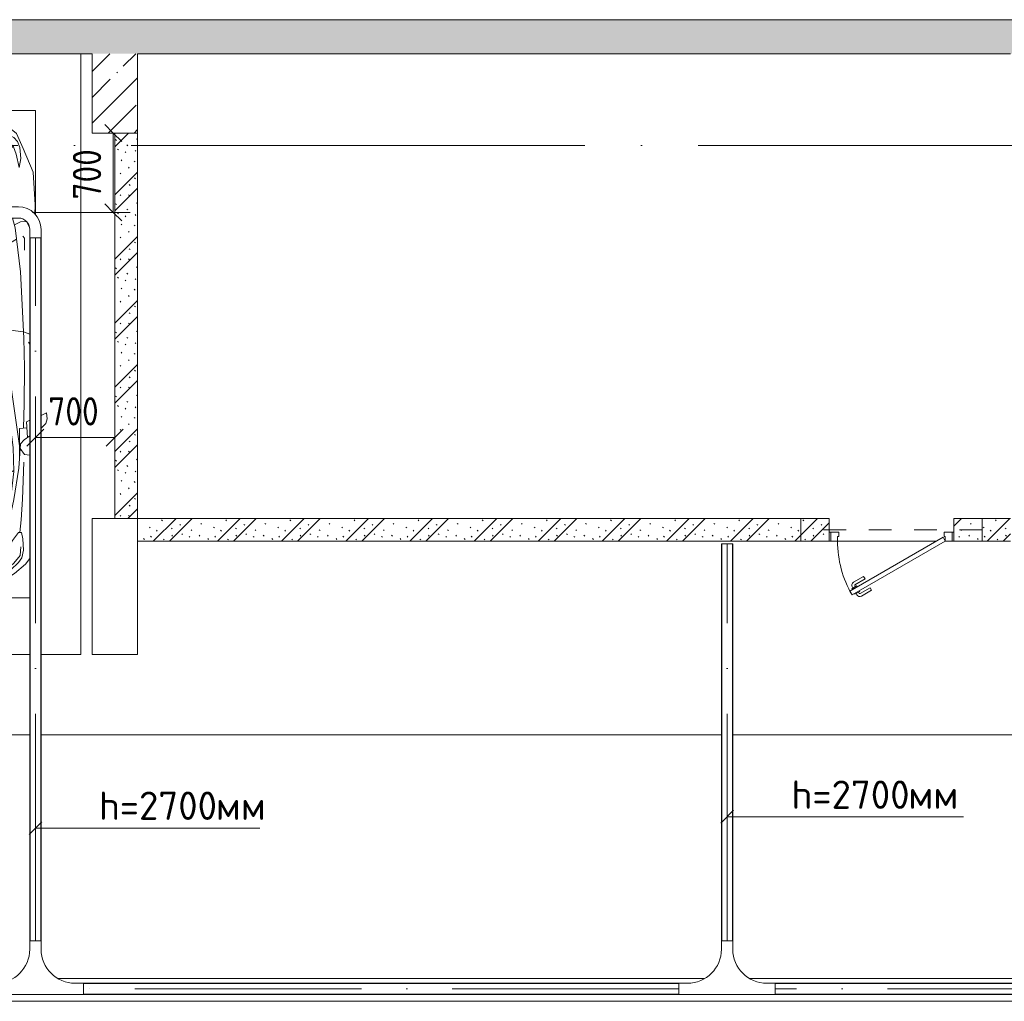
# Model space of a CAD drawing. Header units: millimetres. Extents: x -32229 to 192519, y -13689 to 125138.
# Tile 240 of 256: x 56396 to 65081, y 112700 to 121360. Entities that reach past the tile are written whole.
import ezdxf

# ---------------------------------------------------------------- set-up
doc = ezdxf.new("R2010")
doc.units = ezdxf.units.MM
for name, pattern in [('3_ Штрих_ 1 х 1 мм', [400, 200, -200]), ('ADSK_Линия сетки', [5000, 4000, -500, 0, -500]), ('ADSK_Осевая', [2800, 2000, -400, 0, -400])]:
    doc.linetypes.add(name, pattern=pattern)
for name, color, linetype, lineweight in [('A-____-____-DIMS', 7, 'Continuous', 9), ('A-____-____-DIMS-200', 7, 'Continuous', 9), ('A-DETL-GENF-OTLN', 7, 'Continuous', 18), ('A-DOOR-____-MCUT', 7, 'Continuous', 9), ('A-DOOR-____-OTLN', 7, 'Continuous', 18), ('A-DOOR-FRAM-MCUT', 7, 'Continuous', 9), ('A-FLOR-____-OTLN', 7, 'Continuous', 18), ('A-WALL-____-MCUT', 7, 'Continuous', 40), ('A-WALL-____-PATT', 7, 'Continuous', 40), ('C-PRKG-____-OTLN', 7, 'Continuous', 18), ('E-CABL-TRAY-CNTR', 7, 'ADSK_Осевая', 18), ('E-CABL-TRAY-OTLN', 7, 'Continuous', 18), ('G-____-____-TEXT', 7, 'Continuous', 9), ('I-WALL-____-MCUT', 7, 'Continuous', 40), ('S-BEAM-____-OTLN', 7, 'Continuous', 18), ('S-COLS-____-MCUT', 7, 'Continuous', 40), ('S-COLS-____-OTLN', 7, 'Continuous', 18), ('S-GRID-____-OTLN', 7, 'Continuous', 9)]:
    doc.layers.add(name, color=color, linetype=linetype, lineweight=lineweight)
doc.layers.add('A-DETL-____-OTLN', color=7, linetype='Continuous', lineweight=9, true_color=0x00a600)
doc.styles.add('GOST Common_4', font='GOST_Common.ttf', dxfattribs={"width": 0.9, "height": 250})
doc.styles.add('ISOCPEUR', font='isocpeur.ttf', dxfattribs={"height": 250})
doc.dimstyles.new('ГОСТ_2_5_мм2', dxfattribs={"dimscale": 304.8, "dimtxt": 251.428749, "dimasz": 0.492126, "dimexe": 0.492126, "dimexo": 0.656168, "dimgap": 0.098425, "dimtad": 1, "dimdec": 0, "dimdsep": 46, "dimtxsty": 'GOST Common_4', "dimblk1": 'OBLIQUE', "dimblk2": 'OBLIQUE', "dimsah": 1, "dimcen": 0.09, "dimazin": 2, "dimtfac": 1, "dimtdec": 4, "dimtix": 1, "dimtmove": 0, "dimatfit": 3, "dimfxl": 1, "dimtvp": 1, "dimtolj": 1, "dimtzin": 0, "dimarcsym": 2})
pattern_1 = [(45, (0, 0), (-228.0985, 228.0985), []), (45, (228.1, 0), (-228.0985, 228.0985), [403.225, -80.645, 6.706, -73.939])]
pattern_2 = [(135, (300.56, 377.28), (-565.6854, 6e-14), [10, -790]), (135, (349.8, 474.73), (-565.6854, 6e-14), [10, -790]), (135, (423.93, 473.06), (-565.6854, 6e-14), [10, -790]), (135, (229.92, 447.9), (-565.6854, 6e-14), [10, -790]), (135, (155.08, 447.9), (-565.6854, 6e-14), [10, -790]), (135, (114.9, 369.03), (-565.6854, 6e-14), [10, -790]), (135, (132.43, 285.8), (-565.6854, 6e-14), [10, -790]), (135, (214.66, 322), (-565.6854, 6e-14), [10, -790]), (135, (198.16, 261.88), (-565.6854, 6e-14), [10, -790]), (135, (45.2, 272.9), (-565.6854, 6e-14), [10, -790]), (135, (42.32, 336.16), (-565.6854, 6e-14), [10, -790]), (135, (92.26, 192.24), (-565.6854, 6e-14), [10, -790]), (135, (7.07, 149.2), (-565.6854, 6e-14), [10, -790]), (135, (80.6, 95.1), (-565.6854, 6e-14), [10, -790]), (135, (79.53, 36.94), (-565.6854, 6e-14), [10, -790]), (135, (153.87, 74.56), (-565.6854, 6e-14), [10, -790]), (135, (228.35, 124.8), (-565.6854, 6e-14), [10, -790]), (135, (279.75, 180.4), (-565.6854, 6e-14), [10, -790]), (135, (282.9, 31.63), (-565.6854, 6e-14), [10, -790]), (135, (377.38, 53.45), (-565.6854, 6e-14), [10, -790]), (135, (352.28, 102.7), (-565.6854, 6e-14), [10, -790]), (135, (354.05, 0), (-565.6854, 6e-14), [10, -790]), (135, (553.23, 16.45), (-565.6854, 6e-14), [10, -790]), (135, (542.38, 63.45), (-565.6854, 6e-14), [10, -790]), (135, (536.58, 239.3), (-565.6854, 6e-14), [10, -790]), (135, (475.85, 203.9), (-565.6854, 6e-14), [10, -790]), (135, (475.85, 316.54), (-565.6854, 6e-14), [10, -790]), (135, (520.8, 408.7), (-565.6854, 6e-14), [10, -790]), (135, (551.1, 470.8), (-565.6854, 6e-14), [10, -790]), (135, (235.25, 537.93), (-565.6854, 6e-14), [10, -790]), (135, (407.25, 547.65), (-565.6854, 6e-14), [10, -790]), (135, (94.5, 558.6), (-565.6854, 6e-14), [10, -790]), (135, (46.4, 532.3), (-565.6854, 6e-14), [10, -790]), (135, (85.56, 465.04), (-565.6854, 6e-14), [10, -790]), (135, (355.53, 181.14), (-565.6854, 6e-14), [10, -790]), (135, (362.23, 243.6), (-565.6854, 6e-14), [10, -790]), (135, (413.45, 344.1), (-565.6854, 6e-14), [10, -790]), (135, (286.3, 273.25), (-565.6854, 6e-14), [10, -790]), (135, (423.02, 263.72), (-565.6854, 6e-14), [10, -790]), (135, (162.94, 190.2), (-565.6854, 6e-14), [10, -790]), (135, (470.25, 120.93), (-565.6854, 6e-14), [10, -790]), (135, (484.48, 9.78), (-565.6854, 6e-14), [10, -790]), (45, (0, 212.13), (-565.6854, 0), []), (45, (212.13, 0), (-565.6854, 0), []), (45, (353.55, 0), (-565.6854, 0), []), (45, (0, 353.55), (-565.6854, 0), [])]

# ---------------------------------------------------------------- blocks, each defined once
blk = doc.blocks.new('АР_Машиноместо - 5300x2500_С-V13--01 ЭЛ')
at = {"layer": 'A-DETL-GENF-OTLN', "color": 253, "lineweight": 13, "true_color": 0xaaaaaa}
for p, q in [((1052.6, -517.5), (861.8, -571.6)), ((1165.1, -503.1), (1052.6, -517.5)), ((1250, -500), (1165.1, -503.1)), ((1250, -500), (1334.9, -503.1)), ((1334.9, -503.1), (1447.4, -517.5)), ((1447.4, -517.5), (1638.2, -571.6)), ((861.8, -571.6), (701.8, -640.4)), ((1050.7, -599.4), (941.4, -642.2)), ((1148.8, -583), (1050.7, -599.4)), ((1250, -581.6), (1148.8, -583)), ((1250, -581.6), (1351.2, -583)), ((1351.2, -583), (1449.3, -599.4)), ((1449.3, -599.4), (1558.6, -642.2)), ((1638.2, -571.6), (1798.2, -640.4)), ((701.8, -640.4), (584.4, -714.6)), ((824.6, -660.9), (703.5, -696.4)), ((804.5, -715.7), (824.6, -660.9)), ((881.5, -691.6), (809.1, -809.4)), ((888.4, -685.9), (815.2, -686.6)), ((941.4, -642.2), (881.5, -691.6)), ((1558.6, -642.2), (1618.5, -691.6)), ((1611.6, -685.9), (1684.8, -686.6)), ((1618.5, -691.6), (1690.9, -809.4)), ((1695.5, -715.7), (1675.4, -660.9)), ((1675.4, -660.9), (1796.5, -696.4)), ((1798.2, -640.4), (1915.6, -714.6)), ((584.4, -714.6), (489, -795.6)), ((616.5, -746.4), (550, -812.3)), ((703.5, -696.4), (616.5, -746.4)), ((677.4, -843.7), (737.5, -778.3)), ((737.5, -778.3), (804.5, -715.7)), ((1762.5, -778.3), (1695.5, -715.7)), ((1822.6, -843.7), (1762.5, -778.3)), ((1796.5, -696.4), (1883.5, -746.4)), ((1883.5, -746.4), (1950, -812.3)), ((1915.6, -714.6), (2011, -795.6)), ((489, -795.6), (450, -847.6)), ((519.1, -851.5), (505.7, -920)), ((550, -812.3), (519.1, -851.5)), ((639.1, -920), (677.4, -843.7)), ((809.1, -809.4), (749.2, -950.3)), ((1690.9, -809.4), (1750.8, -950.3)), ((1860.9, -920), (1822.6, -843.7)), ((1950, -812.3), (1980.9, -851.5)), ((1980.9, -851.5), (1994.3, -920)), ((2011, -795.6), (2054.1, -853.1)), ((2054.1, -853.1), (2079.1, -910.7)), ((505.7, -920), (510.2, -1018.7)), ((603.4, -1004.8), (639.1, -920)), ((749.2, -950.3), (687.4, -1141)), ((1750.8, -950.3), (1812.6, -1141)), ((1896.6, -1004.8), (1860.9, -920)), ((1994.3, -920), (1989.8, -1018.7)), ((2079.1, -910.7), (2090.5, -1087)), ((510.2, -1018.7), (521.5, -1074.5)), ((548.5, -1076.2), (603.4, -1004.8)), ((1951.5, -1076.2), (1896.6, -1004.8)), ((1989.8, -1018.7), (1978.5, -1074.5)), ((521.5, -1074.5), (548.5, -1076.2)), ((1978.5, -1074.5), (1951.5, -1076.2)), ((2090.5, -1087), (2089.4, -1634.2)), ((687.4, -1141), (615.4, -1410.3)), ((1812.6, -1141), (1884.6, -1410.3)), ((615.4, -1410.3), (589.4, -1615.5)), ((852.8, -1499), (1016.6, -1459.9)), ((1016.6, -1459.9), (1146.9, -1439.4)), ((1146.9, -1439.4), (1250, -1434.1)), ((1353.1, -1439.4), (1250, -1434.1)), ((1483.4, -1459.9), (1353.1, -1439.4)), ((1647.2, -1499), (1483.4, -1459.9)), ((1884.6, -1410.3), (1910.6, -1615.5)), ((590.4, -1624.3), (703.6, -1557.1)), ((703.6, -1557.1), (852.8, -1499)), ((1796.4, -1557.1), (1647.2, -1499)), ((1909.6, -1624.3), (1796.4, -1557.1)), ((546.5, -1642.6), (530.6, -1857.6)), ((589.4, -1615.5), (595.8, -1824.8)), ((1910.6, -1615.5), (1904.2, -1824.8)), ((1953.5, -1642.6), (1969.4, -1857.6)), ((2089.4, -1634.2), (2073.5, -1730.9)), ((540.9, -1993.7), (539.8, -1733.1)), ((1959.1, -1993.7), (1960.2, -1733.1)), ((2073.5, -1730.9), (2072.5, -1943)), ((495, -1765.3), (450, -1757.4)), ((533.6, -1816.8), (495, -1765.3)), ((597, -2231), (535, -1798.3)), ((1903, -2231), (1965, -1798.3)), ((1966.4, -1816.8), (2005, -1765.3)), ((2005, -1765.3), (2073.4, -1753.4)), ((500.6, -1894.5), (450, -1928.4)), ((530.6, -1857.6), (500.6, -1894.5)), ((595.8, -1824.8), (644.6, -2191.8)), ((1904.2, -1824.8), (1855.4, -2191.8)), ((1969.4, -1857.6), (1999.4, -1894.5)), ((1999.4, -1894.5), (2142.2, -1990.1)), ((479.9, -2052.9), (471, -1914.3)), ((540.9, -1993.7), (476.3, -1997.9)), ((505.9, -1996), (500, -2210.1)), ((1959.1, -1993.7), (2023.7, -1997.9)), ((1994.1, -1996), (2000, -2210.1)), ((2020.1, -2052.9), (2029, -1914.3)), ((2142.2, -1990.1), (2190.5, -2036.1)), ((309.5, -2036.1), (296.8, -2079.9)), ((296.8, -2079.9), (301.4, -2130.5)), ((350, -1997.5), (309.5, -2036.1)), ((450, -2065.9), (479.9, -2052.9)), ((2198.6, -2130.5), (2020.1, -2052.9)), ((2067.7, -2119.9), (2069.3, -2073.9)), ((2190.5, -2036.1), (2203.2, -2079.9)), ((2203.2, -2079.9), (2198.6, -2130.5)), ((301.4, -2130.5), (350, -2109.4)), ((2071.8, -2308.5), (2067.7, -2119.9)), ((500, -2210.1), (495.7, -2532.3)), ((636.6, -2526.5), (597, -2231)), ((644.6, -2191.8), (684.2, -2522.3)), ((1855.4, -2191.8), (1815.8, -2522.3)), ((1863.4, -2526.5), (1903, -2231)), ((2000, -2210.1), (2004.3, -2532.3)), ((2082.5, -2723), (2071.8, -2308.5)), ((495.7, -2532.3), (501.4, -2789.7)), ((636.6, -2526.5), (665.8, -2867.4)), ((684.2, -2522.3), (704.9, -2775.5)), ((1815.8, -2522.3), (1795.1, -2775.5)), ((1863.4, -2526.5), (1834.2, -2867.4)), ((2004.3, -2532.3), (1998.6, -2789.7)), ((2052.2, -2638.7), (2052.2, -2733.7)), ((450, -2737.9), (459.7, -2756.2)), ((704.9, -2775.5), (731.2, -3507.6)), ((1795.1, -2775.5), (1768.8, -3507.6)), ((2052.2, -2733.7), (2040.3, -2756.2)), ((2073.5, -3446.8), (2082.5, -2723)), ((505.1, -2846.9), (450, -2824.9)), ((501.4, -2789.7), (530.9, -3374.8)), ((665.8, -2867.4), (505.1, -2846.9)), ((665.6, -2864.6), (678.7, -3159.5)), ((1834.4, -2864.6), (1821.3, -3159.5)), ((1834.2, -2867.4), (1994.9, -2846.9)), ((1998.6, -2789.7), (1969.1, -3374.8)), ((1994.9, -2846.9), (2079.1, -2813.3)), ((678.7, -3159.5), (689.3, -3705.5)), ((1821.3, -3159.5), (1810.7, -3705.5)), ((530.9, -3374.8), (578.7, -3762.9)), ((1969.1, -3374.8), (1921.3, -3762.9)), ((2090.5, -3560), (2073.5, -3446.8)), ((731.2, -3507.6), (752.2, -3845.6)), ((1768.8, -3507.6), (1747.8, -3845.6)), ((2094.4, -3688.5), (2090.5, -3560)), ((495.5, -3566.1), (496.8, -3671.6)), ((687.1, -3588.8), (566.5, -3663.9)), ((1812.9, -3588.8), (1933.5, -3663.9)), ((2004.5, -3566.1), (2003.2, -3671.6)), ((496.8, -3671.6), (510.1, -3691.5)), ((689.3, -3705.5), (691.7, -3849.9)), ((1810.7, -3705.5), (1808.3, -3849.9)), ((2003.2, -3671.6), (1989.9, -3691.5)), ((2091.8, -3667), (2046.9, -3766.3)), ((2095.7, -3849.9), (2094.4, -3688.5)), ((453.1, -3766.3), (477.3, -3816.8)), ((479.7, -3819.2), (532.5, -3818.1)), ((532.5, -3818.1), (585.5, -3790.5)), ((578.7, -3762.9), (603.2, -3849.9)), ((1921.3, -3762.9), (1896.8, -3849.9)), ((1967.5, -3818.1), (1914.5, -3790.5)), ((2021.6, -3819.3), (1967.5, -3818.1)), ((2046.9, -3766.3), (2021.6, -3819.3)), ((403.4, -3968), (404, -3885)), ((752.2, -3845.6), (752.6, -3849.9)), ((1747.8, -3845.6), (1747.4, -3849.9)), ((419.6, -4254.2), (403.4, -3968)), ((631.5, -3949.9), (638.7, -3975.4)), ((638.7, -3975.4), (675.2, -4045.5)), ((693.3, -3949.9), (699.7, -4345.5)), ((760.3, -3949.9), (774.4, -4132.9)), ((1739.7, -3949.9), (1725.6, -4132.9)), ((1806.7, -3949.9), (1800.3, -4345.5)), ((1861.3, -3975.4), (1824.8, -4045.5)), ((1868.5, -3949.9), (1861.3, -3975.4)), ((2080.4, -4254.2), (2096.6, -3968)), ((2096.6, -3968), (2096.5, -3949.9)), ((675.2, -4045.5), (694.6, -4057.6)), ((1824.8, -4045.5), (1805.4, -4057.6)), ((774.4, -4132.9), (812.5, -4298.9)), ((1725.6, -4132.9), (1687.5, -4298.9)), ((507.1, -4462.6), (419.6, -4254.2)), ((1992.9, -4462.6), (2080.4, -4254.2)), ((543.7, -4295.1), (528.4, -4374.7)), ((569.5, -4413.1), (543.7, -4295.1)), ((812.5, -4298.9), (872.7, -4370.2)), ((1687.5, -4298.9), (1627.3, -4370.2)), ((1930.5, -4413.1), (1956.3, -4295.1)), ((1956.3, -4295.1), (1971.6, -4374.7)), ((528.4, -4374.7), (536.4, -4471.4)), ((594.6, -4479.3), (569.5, -4413.1)), ((679.6, -4406.3), (645, -4445.5)), ((699.7, -4345.5), (679.6, -4406.3)), ((872.7, -4370.2), (970.5, -4419.3)), ((970.5, -4419.3), (1069.6, -4447.3)), ((1529.5, -4419.3), (1430.4, -4447.3)), ((1627.3, -4370.2), (1529.5, -4419.3)), ((1800.3, -4345.5), (1820.4, -4406.3)), ((1820.4, -4406.3), (1855, -4445.5)), ((1905.4, -4479.3), (1930.5, -4413.1)), ((1971.6, -4374.7), (1963.6, -4471.4)), ((565.9, -4595.1), (507.1, -4462.6)), ((536.4, -4471.4), (557.5, -4525.7)), ((661.8, -4543.1), (594.6, -4479.3)), ((645, -4445.5), (597.3, -4481.4)), ((717.1, -4568.9), (659.6, -4505.3)), ((1069.6, -4447.3), (1167.1, -4453.2)), ((1167.1, -4453.2), (1250, -4453.9)), ((1332.9, -4453.2), (1250, -4453.9)), ((1430.4, -4447.3), (1332.9, -4453.2)), ((1782.9, -4568.9), (1840.4, -4505.3)), ((1838.2, -4543.1), (1905.4, -4479.3)), ((1855, -4445.5), (1902.7, -4481.4)), ((1934.1, -4595.1), (1992.9, -4462.6)), ((1963.6, -4471.4), (1942.5, -4525.7)), ((557.5, -4525.7), (590.7, -4560.1)), ((659.1, -4669.9), (565.9, -4595.1)), ((590.7, -4560.1), (680.7, -4606.5)), ((788.5, -4617.7), (661.8, -4543.1)), ((791.3, -4619.7), (717.1, -4568.9)), ((1708.7, -4619.7), (1782.9, -4568.9)), ((1711.5, -4617.7), (1838.2, -4543.1)), ((1909.3, -4560.1), (1819.3, -4606.5)), ((1840.9, -4669.9), (1934.1, -4595.1)), ((1942.5, -4525.7), (1909.3, -4560.1)), ((812.7, -4729.4), (659.1, -4669.9)), ((680.7, -4606.5), (967, -4703.6)), ((873.9, -4665.1), (791.3, -4619.7)), ((988.2, -4706.7), (873.9, -4665.1)), ((1511.8, -4706.7), (1626.1, -4665.1)), ((1819.3, -4606.5), (1533, -4703.6)), ((1626.1, -4665.1), (1708.7, -4619.7)), ((1687.3, -4729.4), (1840.9, -4669.9)), ((970.2, -4771.8), (812.7, -4729.4)), ((1126.4, -4794.1), (970.2, -4771.8)), ((1122.2, -4726.4), (988.2, -4706.7)), ((1250, -4731.7), (1122.2, -4726.4)), ((1250, -4731.7), (1377.8, -4726.4)), ((1373.6, -4794.1), (1529.8, -4771.8)), ((1377.8, -4726.4), (1511.8, -4706.7)), ((1529.8, -4771.8), (1687.3, -4729.4)), ((1250, -4800), (1126.4, -4794.1)), ((1250, -4800), (1373.6, -4794.1))]:
    blk.add_line(p, q, dxfattribs=at)
at = {"layer": 'A-DETL-GENF-OTLN', "color": 254, "lineweight": 13, "true_color": 0xd4d4d4}
for p, q in [((664.7, -739.9), (591.7, -805)), ((742.6, -707.8), (664.7, -739.9)), ((1757.4, -707.8), (1835.3, -739.9)), ((1835.3, -739.9), (1908.3, -805)), ((591.7, -805), (534.5, -874.4)), ((1908.3, -805), (1965.5, -874.4)), ((534.5, -874.4), (528.1, -949.5)), ((1965.5, -874.4), (1971.9, -949.5)), ((710.2, -962.8), (636.7, -1146)), ((1789.8, -962.8), (1863.3, -1146)), ((537.4, -1076.1), (524.9, -1188.6)), ((1962.6, -1076.1), (1975.1, -1188.6)), ((524.9, -1188.6), (513.9, -1368.9)), ((636.7, -1146), (590.3, -1367.8)), ((1863.3, -1146), (1909.7, -1367.8)), ((1975.1, -1188.6), (1986.1, -1368.9)), ((513.9, -1368.9), (502.3, -1696.3)), ((590.3, -1367.8), (546.5, -1642.6)), ((1909.7, -1367.8), (1953.5, -1642.6)), ((1986.1, -1368.9), (1997.7, -1696.3)), ((794.6, -2446), (955.7, -2426.8)), ((955.7, -2426.8), (1105.5, -2413.7)), ((1105.5, -2413.7), (1250, -2412.9)), ((1394.5, -2413.7), (1250, -2412.9)), ((1544.3, -2426.8), (1394.5, -2413.7)), ((1705.4, -2446), (1544.3, -2426.8)), ((677.9, -2473), (794.6, -2446)), ((1822.1, -2473), (1705.4, -2446)), ((715.1, -3168.3), (1250, -3167.3)), ((1784.9, -3168.3), (1250, -3167.3)), ((694.6, -3980.4), (765.1, -3996.8)), ((1805.4, -3980.4), (1734.9, -3996.8))]:
    blk.add_line(p, q, dxfattribs=at)
at = {"layer": 'C-PRKG-____-OTLN', "color": 253, "lineweight": 13, "true_color": 0xaaaaaa}
for p, q in [((350, 0), (0, 0)), ((0, 0), (0, -5300)), ((2500, 0), (450, 0)), ((2500, 0), (2500, -3849.9)), ((450, -500), (2100, -500)), ((2100, -500), (2100, -3849.9)), ((400, -3881), (400, -4800)), ((2100, -3949.9), (2100, -4800)), ((2500, -3949.9), (2500, -5300)), ((400, -4800), (2100, -4800))]:
    blk.add_line(p, q, dxfattribs=at)
blk = doc.blocks.new('АР_Дверь однопольная - 1100х2100h_техн_ помещ_-4753889--01 ЭЛ')
at = {"layer": 'A-DOOR-____-MCUT', "color": 253, "lineweight": 13, "true_color": 0xaaaaaa}
for p, q in [((347.7, 575), (-475, 100)), ((-455, 65.4), (367.7, 540.4)), ((367.7, 540.4), (347.7, 575)), ((-475, 100), (-455, 65.4))]:
    blk.add_line(p, q, dxfattribs=at)
at = {"layer": 'A-DOOR-____-OTLN', "color": 253, "lineweight": 5, "true_color": 0xaaaaaa}
for p, q in [((175.5, 533.3), (264.3, 584.6)), ((188, 511.7), (175.5, 533.3)), ((188, 511.7), (276.8, 562.9)), ((322.1, 569.4), (278.8, 544.4)), ((278.8, 544.4), (282.8, 537.5)), ((289.6, 550.7), (283.6, 561.1)), ((311.2, 563.2), (305.2, 573.6)), ((326.1, 562.5), (322.1, 569.4)), ((346.1, 527.9), (350.1, 520.9)), ((233, 433.7), (321.8, 485)), ((245.5, 412.1), (334.3, 463.3)), ((306.8, 495.9), (302.8, 502.9)), ((350.1, 520.9), (306.8, 495.9)), ((317.6, 502.2), (323.6, 491.8)), ((339.2, 514.7), (345.3, 504.3)), ((233, 433.7), (245.5, 412.1))]:
    blk.add_line(p, q, dxfattribs=at)
for centre, radius, start, end in [((279.3, 558.6), 30, 30, 120), ((279.3, 558.6), 4.99, 30, 120), ((-475, 100), 950, 360, 30), ((319.3, 489.3), 4.99, 300, 30), ((319.3, 489.3), 30, 300, 30)]:
    blk.add_arc(centre, radius, start, end, dxfattribs=at)
at = {"layer": 'A-DOOR-FRAM-MCUT', "color": 253, "lineweight": 13, "true_color": 0xaaaaaa}
for p, q in [((-535, 100), (-550, 100)), ((-475, 100), (-535, 100)), ((-535, 100), (-535, 20)), ((-475, 60), (-475, 100)), ((535, 100), (475, 100)), ((475, 100), (475, 60)), ((535, 20), (535, 100)), ((535, 100), (550, 100)), ((-535, 20), (-550, 20)), ((-535, 20), (-465, 20)), ((-465, 60), (-475, 60)), ((-465, 20), (-465, 60)), ((475, 60), (465, 60)), ((465, 60), (465, 20)), ((465, 20), (535, 20)), ((535, 20), (550, 20))]:
    blk.add_line(p, q, dxfattribs=at)
blk = doc.blocks.new('АР_Перемычка - 200_Уx2_75x5__250-250-V230--01 ЭЛ')
at = {"layer": 'S-BEAM-____-OTLN', "color": 9, "linetype": '3_ Штрих_ 1 х 1 мм', "lineweight": 15, "true_color": 0xc4c4c4}
for p, q in [((-800, 100), (-800, -100)), ((800, 100), (800, -100)), ((-800, 0), (800, 0))]:
    blk.add_line(p, q, dxfattribs=at)
blk = doc.blocks.new('Наметкина 10_РД_АР_П_отсоединено_rvt-1--01 ЭЛ')
at = {"layer": 'A-WALL-____-PATT', "lineweight": 5, "true_color": 0xaaaaaa}
h = blk.add_hatch(dxfattribs=at)
h.set_pattern_fill('FP_1', color=253, style=0, pattern_type=2)
h.set_pattern_definition(pattern_1)
h.paths.add_polyline_path([(117693.8, 121060), (117558.4, 121360), (49335.3, 121360), (49335.3, 121060), (117364.7, 121060)])
h = blk.add_hatch(dxfattribs=at)
h.set_pattern_fill('FP_6', color=253, style=0, pattern_type=2)
h.set_pattern_definition(pattern_2)
h.paths.add_polyline_path([(57435.3, 116960), (57435.3, 120360), (57235.3, 120360), (57235.3, 116960)])
h = blk.add_hatch(dxfattribs=at)
h.set_pattern_fill('FP_6', color=253, style=0, pattern_type=2)
h.set_pattern_definition(pattern_2)
h.paths.add_polyline_path([(63535.3, 116760), (63535.3, 116960), (57435.3, 116960), (57435.3, 116760), (60698.9, 116760)])
h.paths.add_polyline_path([(65135.3, 116760), (65135.3, 116960), (64635.3, 116960), (64635.3, 116760), (64711.4, 116760)])
at = {"layer": 'S-COLS-____-OTLN', "lineweight": 5, "true_color": 0xaaaaaa}
h = blk.add_hatch(dxfattribs=at)
h.set_pattern_fill('FP_1', color=253, style=0, pattern_type=2)
h.set_pattern_definition(pattern_1)
h.paths.add_polyline_path([(57435.3, 120360), (57435.3, 121060), (57035.3, 121060), (57035.3, 120360)])
at = {"layer": 'A-FLOR-____-OTLN', "color": 253, "lineweight": 13, "true_color": 0xaaaaaa}
for p, q in [((63550.3, 116760), (63535.3, 116760)), ((64480.3, 116760), (63610.3, 116760)), ((64635.3, 116760), (64620.3, 116760)), ((47985.3, 115050), (56485.3, 115050)), ((47985.3, 115050), (56485.3, 115050)), ((56585.3, 115050), (62586.2, 115050)), ((56585.3, 115050), (62586.2, 115050)), ((62686.2, 115050), (69224.5, 115050)), ((62686.2, 115050), (69224.5, 115050)), ((56738, 112900), (62433.5, 112900)), ((62838.9, 112900), (69071.8, 112900)), ((114363.7, 112700), (50135.3, 112700))]:
    blk.add_line(p, q, dxfattribs=at)
at = {"layer": 'A-WALL-____-MCUT', "color": 253, "lineweight": 13, "true_color": 0xaaaaaa}
for p, q in [((65722.8, 121360), (49335.3, 121360)), ((49335.3, 121060), (57035.3, 121060)), ((57435.3, 121060), (65135.3, 121060))]:
    blk.add_line(p, q, dxfattribs=at)
at = {"layer": 'I-WALL-____-MCUT', "color": 253, "lineweight": 13, "true_color": 0xaaaaaa}
for p, q in [((57235.3, 120360), (57235.3, 116960)), ((57435.3, 120360), (57235.3, 120360)), ((57435.3, 116960), (57435.3, 120360)), ((57235.3, 116960), (57435.3, 116960)), ((63535.3, 116960), (57435.3, 116960)), ((57435.3, 116960), (57435.3, 116760)), ((63535.3, 116760), (63535.3, 116960)), ((65135.3, 116960), (64635.3, 116960)), ((64635.3, 116960), (64635.3, 116760)), ((57435.3, 116760), (63535.3, 116760)), ((64635.3, 116760), (65135.3, 116760))]:
    blk.add_line(p, q, dxfattribs=at)
at = {"layer": 'S-COLS-____-MCUT', "color": 253, "lineweight": 15, "true_color": 0xaaaaaa}
for p, q in [((57035.3, 121060), (57035.3, 120360)), ((57435.3, 120360), (57435.3, 121060)), ((57035.3, 120360), (57435.3, 120360)), ((57435.3, 116960), (57035.3, 116960)), ((57035.3, 116960), (57035.3, 115760)), ((57435.3, 115760), (57435.3, 116960)), ((57035.3, 115760), (57435.3, 115760))]:
    blk.add_line(p, q, dxfattribs=at)
at = {"layer": 'A-DOOR-____-OTLN', "color": 253, "lineweight": 13, "true_color": 0xaaaaaa, "rotation": 180}
blk.add_blockref('АР_Дверь однопольная - 1100х2100h_техн_ помещ_-4753889--01 ЭЛ', (64085.3, 116860), dxfattribs=at)
at = {"layer": 'C-PRKG-____-OTLN', "color": 253, "lineweight": 13, "true_color": 0xaaaaaa, "rotation": 180}
blk.add_blockref('АР_Машиноместо - 5300x2500_С-V13--01 ЭЛ', (56935.3, 115760), dxfattribs=at)
at = {"layer": 'S-BEAM-____-OTLN', "color": 253, "lineweight": 13, "true_color": 0xaaaaaa, "rotation": 180}
blk.add_blockref('АР_Перемычка - 200_Уx2_75x5__250-250-V230--01 ЭЛ', (64085.3, 116860), dxfattribs=at)
blk = doc.blocks.new('M_Горизонтальный тройник для канального - Радиус 300 мм-1473419--01 ЭЛ')
at = {"layer": 'E-CABL-TRAY-OTLN', "color": 150, "true_color": 0x0080ff}
for p, q in [((425, 50), (-425, 50)), ((-425, 50), (-425, -50)), ((425, -50), (425, 50)), ((-425, -50), (-350, -50)), ((350, -50), (425, -50)), ((-50, -350), (-50, -425)), ((-50, -425), (50, -425)), ((50, -425), (50, -350))]:
    blk.add_line(p, q, dxfattribs=at)
for centre, start, end in [((-350, -350), 0, 90), ((350, -350), 90, 180)]:
    blk.add_arc(centre, 300, start, end, dxfattribs=at)
blk = doc.blocks.new('M_Горизонтальный изгиб-колено для канального - Стандартное-V272--01 ЭЛ')
at = {"layer": 'E-CABL-TRAY-OTLN', "color": 5, "true_color": 0x0000ff}
for p, q in [((50, 225), (-50, 225)), ((-50, 225), (-50, 150)), ((50, 150), (50, 225)), ((-225, -50), (-225, 50)), ((-225, 50), (-150, 50)), ((-150, -50), (-225, -50))]:
    blk.add_line(p, q, dxfattribs=at)
for radius, end in [(200, 360), (100, 0)]:
    blk.add_arc((-150, 150), radius, 270, end, dxfattribs=at)
blk = doc.blocks.new('DIMBLOCK56--01 ЭЛ')
at = {"layer": 'A-____-____-DIMS-200'}
for p, q in [((56535.3, 117579.1), (56535.3, 117823)), ((57235.3, 117579.1), (57235.3, 117823)), ((56535.3, 117673), (56610.3, 117748)), ((57235.3, 117673), (57310.3, 117748)), ((56535.3, 117673), (56460.3, 117598)), ((56535.3, 117673), (57235.3, 117673)), ((56535.3, 117673), (56535.3, 117579.1)), ((57235.3, 117673), (57160.3, 117598)), ((57235.3, 117673), (57235.3, 117579.1))]:
    blk.add_line(p, q, dxfattribs=at)
at = {"layer": 'A-____-____-DIMS-200', "color": 0, "insert": (56648.8, 118029.7), "char_height": 250, "width": 567.632, "attachment_point": 1, "line_spacing_factor": 1.022761, "style": 'GOST Common_4'}
blk.add_mtext('700', dxfattribs=at)
blk = doc.blocks.new('_Oblique')
at = {"color": 0, "linetype": 'ByBlock', "lineweight": -2}
blk.add_line((-0.5, -0.5), (0.5, 0.5), dxfattribs=at)
blk = doc.blocks.new('DIMBLOCK57--01 ЭЛ')
at = {"layer": 'A-____-____-DIMS-200'}
for p, q in [((57221.9, 120360), (57146.9, 120435)), ((57315.8, 120360), (57071.9, 120360)), ((57221.9, 119659.9), (57221.9, 120360)), ((57221.9, 120360), (57296.9, 120285)), ((57221.9, 120360), (57315.8, 120360)), ((57221.9, 119659.9), (57146.9, 119734.9)), ((56510.3, 119659.9), (57371.9, 119659.9)), ((57221.9, 119659.9), (56510.3, 119659.9)), ((57221.9, 119659.9), (57296.9, 119584.9))]:
    blk.add_line(p, q, dxfattribs=at)
at = {"layer": 'A-____-____-DIMS-200', "color": 0, "insert": (56865.2, 119773.4), "char_height": 250, "width": 567.632, "attachment_point": 1, "rotation": 90, "line_spacing_factor": 1.022761, "style": 'GOST Common_4'}
blk.add_mtext('700', dxfattribs=at)

msp = doc.modelspace()

# ---------------------------------------------------------------- linework, layer by layer
at = {"layer": 'A-DETL-____-OTLN', "color": 150, "true_color": 0x0080ff}
for p, q in [((62579.6, 114272.4), (62692.8, 114385.5)), ((62636.2, 114328.9), (64721.1, 114328.9))]:
    msp.add_line(p, q, dxfattribs=at)
at = {"layer": 'A-DETL-____-OTLN', "color": 5, "true_color": 0x0000ff}
for p, q in [((56478.7, 114171), (56591.9, 114284.1)), ((56535.3, 114227.5), (58515.3, 114227.5))]:
    msp.add_line(p, q, dxfattribs=at)
at = {"layer": 'E-CABL-TRAY-CNTR', "color": 5, "true_color": 0x0000ff}
msp.add_line((56535.3, 113234.8), (56535.3, 119434.9), dxfattribs=at)
at = {"layer": 'E-CABL-TRAY-CNTR', "color": 150, "true_color": 0x0080ff}
for p, q in [((62636.2, 113234.8), (62636.2, 116734.8)), ((62211.2, 112809.8), (56960.3, 112809.8)), ((68849.5, 112809.8), (63061.2, 112809.8))]:
    msp.add_line(p, q, dxfattribs=at)
at = {"layer": 'E-CABL-TRAY-OTLN', "color": 5, "true_color": 0x0000ff}
for p, q in [((56485.3, 119434.9), (56487.8, 119434.9)), ((56485.3, 113234.8), (56485.3, 119434.9)), ((56487.8, 113234.8), (56487.8, 119434.9)), ((56582.8, 119434.9), (56585.3, 119434.9)), ((56582.8, 113234.8), (56582.8, 119434.9)), ((56585.3, 113234.8), (56585.3, 119434.9)), ((56487.8, 113234.8), (56485.3, 113234.8)), ((56585.3, 113234.8), (56582.8, 113234.8))]:
    msp.add_line(p, q, dxfattribs=at)
at = {"layer": 'E-CABL-TRAY-OTLN', "color": 150, "true_color": 0x0080ff}
for p, q in [((62586.2, 116734.8), (62686.2, 116734.8)), ((62586.2, 113234.8), (62586.2, 116734.8)), ((62588.8, 113234.8), (62588.8, 116734.8)), ((62683.7, 113234.8), (62683.7, 116734.8)), ((62686.2, 113234.8), (62686.2, 116734.8)), ((62588.8, 113234.8), (62586.2, 113234.8)), ((62686.2, 113234.8), (62683.7, 113234.8)), ((56960.3, 112857.3), (56960.3, 112859.8)), ((62211.2, 112859.8), (56960.3, 112859.8)), ((62211.2, 112857.3), (56960.3, 112857.3)), ((62211.2, 112859.8), (62211.2, 112857.3)), ((63061.2, 112857.3), (63061.2, 112859.8)), ((68849.5, 112859.8), (63061.2, 112859.8)), ((68849.5, 112857.3), (63061.2, 112857.3)), ((56960.3, 112759.8), (56960.3, 112762.3)), ((62211.2, 112762.3), (56960.3, 112762.3)), ((62211.2, 112759.8), (56960.3, 112759.8)), ((62211.2, 112762.3), (62211.2, 112759.8)), ((63061.2, 112759.8), (63061.2, 112762.3)), ((68849.5, 112762.3), (63061.2, 112762.3)), ((68849.5, 112759.8), (63061.2, 112759.8))]:
    msp.add_line(p, q, dxfattribs=at)
at = {"layer": 'S-GRID-____-OTLN', "color": 253, "linetype": 'ADSK_Линия сетки', "true_color": 0xaaaaaa}
msp.add_line((131381.2, 120250), (-30593.4, 120250), dxfattribs=at)

# ---------------------------------------------------------------- block references
at = {"lineweight": 5}
msp.add_blockref('Наметкина 10_РД_АР_П_отсоединено_rvt-1--01 ЭЛ', (0, 0), dxfattribs=at)
at = {"layer": 'E-CABL-TRAY-OTLN', "color": 5, "true_color": 0x0000ff, "rotation": 90}
msp.add_blockref('M_Горизонтальный изгиб-колено для канального - Стандартное-V272--01 ЭЛ', (56535.3, 119659.9), dxfattribs=at)
at = {"layer": 'E-CABL-TRAY-OTLN', "color": 150, "true_color": 0x0080ff, "rotation": 180}
for p in [(56535.3, 112809.8), (62636.2, 112809.8)]:
    msp.add_blockref('M_Горизонтальный тройник для канального - Радиус 300 мм-1473419--01 ЭЛ', p, dxfattribs=at)

# ---------------------------------------------------------------- texts
at = {"layer": 'G-____-____-TEXT', "color": 150, "true_color": 0x0080ff, "char_height": 250, "attachment_point": 1, "style": 'ISOCPEUR'}
for s, insert, width in [('h=2700', (63203, 114648), 1250.632), ('мм', (64234.8, 114648), 481.012)]:
    msp.add_mtext(s, dxfattribs=dict(at, insert=insert, width=width))
at = {"layer": 'G-____-____-TEXT', "color": 5, "true_color": 0x0000ff, "char_height": 250, "attachment_point": 1, "style": 'ISOCPEUR'}
for s, insert, width in [('h=2700', (57094.5, 114550.5), 1250.632), ('мм', (58126.3, 114550.5), 481.012)]:
    msp.add_mtext(s, dxfattribs=dict(at, insert=insert, width=width))

# ---------------------------------------------------------------- dimensions: what is measured, and where the dimension line sits
at = {"layer": 'A-____-____-DIMS'}
dim = msp.add_linear_dim(base=(57221.9, 120360), p1=(56310.3, 119659.9), p2=(57115.8, 120360), angle=90, dimstyle='ГОСТ_2_5_мм2', override={"dimpost": '<>', "dimfxl": 1067.270897}, dxfattribs=at)
dim.commit()
dim.dimension.update_dxf_attribs({"geometry": 'DIMBLOCK57--01 ЭЛ', "text_midpoint": (57066.9, 120010)})
dim = msp.add_linear_dim(base=(57235.3, 117673), p1=(56535.3, 117779.1), p2=(57235.3, 117779.1), dimstyle='ГОСТ_2_5_мм2', override={"dimpost": '<>', "dimfxl": 700}, dxfattribs=at)
dim.commit()
dim.dimension.update_dxf_attribs({"geometry": 'DIMBLOCK56--01 ЭЛ', "text_midpoint": (56885.3, 117828)})

doc.saveas('drawing.dxf')
